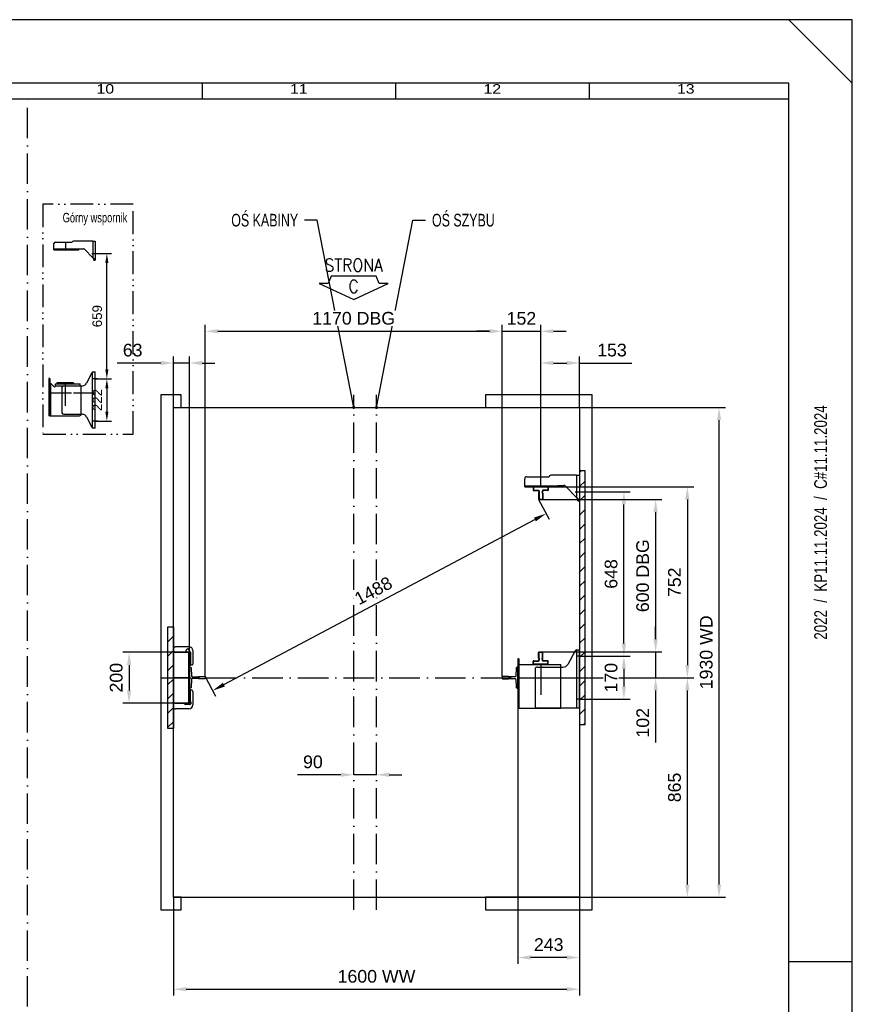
# Model space of a CAD drawing. Header units: millimetres. Extents: x 0 to 16885, y 0 to 7425.
# Tile 6 of 7: x 7219 to 10500, y 3545 to 7425. Entities that reach past the tile are written whole.
import ezdxf
from ezdxf.enums import TextEntityAlignment as Align

# ---------------------------------------------------------------- set-up
doc = ezdxf.new("R2010")
doc.units = ezdxf.units.MM
doc.header["$LTSCALE"] = 10
doc.header["$PDSIZE"] = -3
doc.linetypes.add('ACAD_ISO10W100', pattern=[18, 12, -3, 0, -3])
doc.linetypes.add('ACAD_ISO12W100', pattern=[21, 12, -3, 0, -3, 0, -3])
doc.layers.add('Centerline', color=1, linetype='ACAD_ISO10W100', lineweight=25)
for name, color, linetype in [('CONT_25', 1, 'Continuous'), ('CONT_35', 2, 'Continuous'), ('CONT_50', 5, 'Continuous'), ('CONT_70', 4, 'Continuous'), ('DASHD_25', 1, 'ACAD_ISO10W100'), ('DASHDD_25', 1, 'ACAD_ISO12W100'), ('DIM_35', 7, 'Continuous'), ('Fixings', 25, 'Continuous'), ('Guiderails', 30, 'Continuous'), ('HATCH_35', 2, 'Continuous'), ('SHEET', 1, 'Continuous'), ('TEXT_35', 2, 'Continuous')]:
    doc.layers.add(name, color=color, linetype=linetype)
doc.styles.add('Arial', font='arial.ttf')
doc.styles.add('ROMANS', font='romans.shx', dxfattribs={"width": 0.9})
doc.styles.get("Standard").update_dxf_attribs({"font": 'arial.ttf'})
doc.styles.add('Text0.7_Arial', font='arial.ttf', dxfattribs={"width": 0.7})
doc.dimstyles.new('KONE_mm', dxfattribs={"dimscale": 25, "dimtxt": 2, "dimasz": 2, "dimexe": 1, "dimexo": 0, "dimgap": 1, "dimtad": 1, "dimdec": 0, "dimrnd": 0.01, "dimzin": 0, "dimdsep": 46, "dimtxsty": 'Arial', "dimsah": 1, "dimcen": 0, "dimclrd": 256, "dimclre": 256, "dimclrt": 256, "dimadec": 1, "dimazin": 2, "dimtfac": 1, "dimtdec": 0, "dimtmove": 0, "dimatfit": 3, "dimfxl": 1, "dimtolj": 1, "dimtzin": 0, "dimarcsym": 0})

# ---------------------------------------------------------------- blocks, each defined once
blk = doc.blocks.new('Border')
at = {"layer": 'CONT_50', "linetype": 'Continuous'}
blk.add_line((420, 148.5), (410, 148.5), dxfattribs=at)
blk.add_lwpolyline([(410, 10), (410, 287), (10, 287), (10, 10)], close=True, dxfattribs=at)
at = {"layer": 'SHEET', "linetype": 'Continuous'}
for p, q in [((420, 287), (410, 297)), ((317.5, 287), (317.5, 284.5)), ((348, 287), (348, 284.5)), ((378.5, 287), (378.5, 284.5)), ((410, 284.5), (12.5, 284.5))]:
    blk.add_line(p, q, dxfattribs=at)
blk.add_lwpolyline([(420, 0), (420, 297), (0, 297), (0, 0)], close=True, dxfattribs=at)
at = {"layer": 'SHEET', "width": 1.190476}
for s, p in [('10', (302.25, 286.1)), ('11', (332.75, 286.1)), ('12', (363.25, 286.1)), ('13', (393.75, 286.1))]:
    blk.add_text(s, height=1.5, dxfattribs=at).set_placement(p, align=Align.MIDDLE)
blk = doc.blocks.new('*U748')
at = {"layer": 'Guiderails'}
for p, q in [((-647, 41.2), (-644, 41.2)), ((-647, -41.2), (-647, 41.2)), ((647, 41.2), (644, 41.2)), ((647, -41.2), (647, 41.2)), ((-641, 38.4), (-639, 6.3)), ((-636, 3.5), (-611.4, 3.5)), ((-611.4, 3.5), (-610.4, 4.5)), ((-610.4, 4.5), (-586, 4.5)), ((-586, 4.5), (-585, 3.5)), ((-585, 3.5), (-585, -3.5)), ((586, 4.5), (585, 3.5)), ((585, 3.5), (585, -3.5)), ((610.4, 4.5), (586, 4.5)), ((611.4, 3.5), (610.4, 4.5)), ((636, 3.5), (611.4, 3.5)), ((641, 38.4), (639, 6.3)), ((-639, -6.3), (-641, -38.4)), ((-611.4, -3.5), (-636, -3.5)), ((-610.4, -4.5), (-611.4, -3.5)), ((-586, -4.5), (-610.4, -4.5)), ((-585, -3.5), (-586, -4.5)), ((585, -3.5), (586, -4.5)), ((586, -4.5), (610.4, -4.5)), ((610.4, -4.5), (611.4, -3.5)), ((611.4, -3.5), (636, -3.5)), ((639, -6.3), (641, -38.4)), ((-644, -41.2), (-647, -41.2)), ((644, -41.2), (647, -41.2))]:
    blk.add_line(p, q, dxfattribs=at)
for centre, start, end in [((-644, 38.2), 3.5627, 90), ((644, 38.2), 90, 176.4373), ((-636, 6.5), 183.5627, 270), ((636, 6.5), 270, 356.4373), ((-644, -38.2), 270, 356.4373), ((-636, -6.5), 90, 176.4373), ((636, -6.5), 3.5627, 90), ((644, -38.2), 183.5627, 270)]:
    blk.add_arc(centre, 3, start, end, dxfattribs=at)
blk = doc.blocks.new('*U831')
at = {"layer": 'Guiderails'}
for p, q in [((-350, 27.5), (-350, -27.5)), ((-348.5, 27.5), (-348.5, -27.5)), ((-347.5, 30), (-337.5, 30)), ((-347.5, 28.5), (-337.5, 28.5)), ((-336.5, 27.5), (-336.5, 9)), ((-335, 27.5), (-335, 9)), ((-334, 8), (-332.4, 8)), ((-334, 6.5), (-332.4, 6.5)), ((-331.7, 6.2), (-330.8, 5.2)), ((-330.7, 7.3), (-329.7, 6.3)), ((-328.3, 6.3), (-327.3, 7.3)), ((-327.2, 5.2), (-326.3, 6.2)), ((-325.6, 8), (-302.5, 8)), ((-325.6, 6.5), (-302.5, 6.5)), ((-301.5, -5.5), (-301.5, 5.5)), ((-300, -5.5), (-300, 5.5)), ((300, -5.5), (300, 5.5)), ((301.5, -5.5), (301.5, 5.5)), ((325.6, 8), (302.5, 8)), ((325.6, 6.5), (302.5, 6.5)), ((327.2, 5.2), (326.3, 6.2)), ((328.3, 6.3), (327.3, 7.3)), ((330.7, 7.3), (329.7, 6.3)), ((331.7, 6.2), (330.8, 5.2)), ((334, 8), (332.4, 8)), ((334, 6.5), (332.4, 6.5)), ((335, 27.5), (335, 9)), ((336.5, 27.5), (336.5, 9)), ((347.5, 30), (337.5, 30)), ((347.5, 28.5), (337.5, 28.5)), ((348.5, 27.5), (348.5, -27.5)), ((350, 27.5), (350, -27.5)), ((-347.5, -28.5), (-337.5, -28.5)), ((-347.5, -30), (-337.5, -30)), ((-336.5, -27.5), (-336.5, -9)), ((-335, -27.5), (-335, -9)), ((-334, -6.5), (-332.4, -6.5)), ((-334, -8), (-332.4, -8)), ((-331.7, -6.2), (-330.8, -5.2)), ((-330.7, -7.3), (-329.7, -6.3)), ((-328.3, -6.3), (-327.3, -7.3)), ((-327.2, -5.2), (-326.3, -6.2)), ((-325.6, -6.5), (-302.5, -6.5)), ((-325.6, -8), (-302.5, -8)), ((325.6, -6.5), (302.5, -6.5)), ((325.6, -8), (302.5, -8)), ((327.2, -5.2), (326.3, -6.2)), ((328.3, -6.3), (327.3, -7.3)), ((330.7, -7.3), (329.7, -6.3)), ((331.7, -6.2), (330.8, -5.2)), ((334, -6.5), (332.4, -6.5)), ((334, -8), (332.4, -8)), ((335, -27.5), (335, -9)), ((336.5, -27.5), (336.5, -9)), ((347.5, -28.5), (337.5, -28.5)), ((347.5, -30), (337.5, -30))]:
    blk.add_line(p, q, dxfattribs=at)
for centre, radius, start, end in [((-347.5, 27.5), 2.5, 90, 180), ((-347.5, 27.5), 1, 90, 180.0055), ((-337.5, 27.5), 2.5, 0, 90), ((-337.5, 27.5), 1, 360, 90), ((-334, 9), 2.5, 180, 270), ((-334, 9), 1, 180, 270), ((-332.4, 5.5), 2.5, 45, 90), ((-332.4, 5.5), 1, 45, 90), ((-329, 7), 2.5, 225, 315), ((-329, 7), 1, 225, 315), ((-325.6, 5.5), 2.5, 90, 135), ((-325.6, 5.5), 1, 90, 135), ((-302.5, 5.5), 2.5, 0, 90), ((-302.5, 5.5), 1, 0, 90), ((302.5, 5.5), 2.5, 90, 180), ((302.5, 5.5), 1, 90, 180), ((325.6, 5.5), 2.5, 45, 90), ((325.6, 5.5), 1, 45, 90), ((329, 7), 2.5, 225, 315), ((329, 7), 1, 225, 315), ((332.4, 5.5), 2.5, 90, 135), ((332.4, 5.5), 1, 90, 135), ((334, 9), 2.5, 270, 360), ((334, 9), 1, 270, 360), ((337.5, 27.5), 2.5, 90, 180), ((337.5, 27.5), 1, 90, 180), ((347.5, 27.5), 2.5, 360, 90), ((347.5, 27.5), 1, 359.9945, 90), ((-347.5, -27.5), 2.5, 180, 270), ((-347.5, -27.5), 1, 180, 270), ((-337.5, -27.5), 2.5, 270, 360), ((-337.5, -27.5), 1, 270, 0), ((-334, -9), 2.5, 90, 180), ((-334, -9), 1, 90, 180), ((-332.4, -5.5), 1, 270, 315), ((-332.4, -5.5), 2.5, 270, 315), ((-329, -7), 2.5, 45, 135), ((-329, -7), 1, 45, 135), ((-325.6, -5.5), 2.5, 225, 270), ((-325.6, -5.5), 1, 225, 270), ((-302.5, -5.5), 2.5, 270, 0), ((-302.5, -5.5), 1, 270, 0), ((302.5, -5.5), 2.5, 180, 270), ((302.5, -5.5), 1, 180, 270), ((325.6, -5.5), 1, 270, 315), ((325.6, -5.5), 2.5, 270, 315), ((329, -7), 2.5, 45, 135), ((329, -7), 1, 45, 135), ((332.4, -5.5), 2.5, 225, 270), ((332.4, -5.5), 1, 225, 270), ((334, -9), 2.5, 0, 90), ((334, -9), 1, 0, 90), ((337.5, -27.5), 2.5, 180, 270), ((337.5, -27.5), 1, 180, 270), ((347.5, -27.5), 2.5, 270, 360), ((347.5, -27.5), 1, 270, 360)]:
    blk.add_arc(centre, radius, start, end, dxfattribs=at)
blk = doc.blocks.new('*U833')
at = {"layer": 'Centerline'}
for p, q in [((63, 100), (0, 100)), ((63, 0), (0, 0)), ((63, -100), (0, -100))]:
    blk.add_line(p, q, dxfattribs=at)
at = {"layer": 'Fixings'}
for p, q in [((0, 122), (0, 95)), ((0, 122), (8, 122)), ((61, 122), (8, 122)), ((0, 95), (0, -95)), ((5, 100), (63, 100)), ((49.5, 100), (49.5, 107)), ((59, 100), (59, -100)), ((62.5, 107), (62.5, 100)), ((63, 100), (63, -100)), ((67.2, 100), (63.1, 100)), ((67.1, 100), (67.1, 49.7)), ((76, 107), (76, 54)), ((73.5, 49.7), (63, 49.7)), ((73.5, -49.7), (63, -49.7)), ((67.2, -100), (67.2, -49.7)), ((76, -54), (76, -107)), ((0, -95), (0, -122)), ((5, -100), (63, -100)), ((63.5, -106), (48.5, -106)), ((67.2, -100), (63.1, -100)), ((0, -122), (8, -122)), ((61, -122), (8, -122))]:
    blk.add_line(p, q, dxfattribs=at)
for centre, radius, start, end in [((61, 107), 15, 0, 90), ((5, 95), 5, 90, 180), ((56, 107), 6.5, 0, 180), ((71, 54), 5, 300, 0), ((71, -54), 5, 0, 60), ((5, -95), 5, 180, 270), ((48.5, -99.5), 6.5, 184.4435, 270), ((61, -107), 15, 270, 0), ((63.5, -99.5), 6.5, 270, 54.5335)]:
    blk.add_arc(centre, radius, start, end, dxfattribs=at)
blk = doc.blocks.new('*U835')
at = {"layer": 'Centerline'}
for p, q in [((10.9, 85), (-11, 85)), ((-153, 52), (-153, -120)), ((-243, 0), (-73, 0)), ((-144, 0), (5.5, 0)), ((10.9, -85), (-11, -85))]:
    blk.add_line(p, q, dxfattribs=at)
at = {"layer": 'Fixings'}
for p, q in [((-17.3, 105.8), (-46.3, 52.4)), ((-11, -120), (-11, 110)), ((-10.2, 110), (0, 110)), ((0, -120), (0, 110)), ((-243, 74), (-243, 2)), ((-239, 74), (-243, 74)), ((-239, 74), (-239, 2)), ((-239, 52), (-104, 52)), ((-167, 42), (-63.9, 42)), ((-104, 52), (-81.5, 52)), ((-81.5, 52), (-73, 52)), ((-73, -120), (-73, 52)), ((-243, -2), (-243, 2)), ((-239, -2), (-239, 2)), ((-175, 34), (-175, -112)), ((-243, 0), (-239, 0)), ((-243, -2), (-243, -120)), ((-239, -2), (-239, -120)), ((-239, -120), (-243, -120)), ((-239, -120), (-234, -120)), ((-234, -120), (-73, -120)), ((-11, -120), (-167, -120)), ((0, -120), (-11, -120))]:
    blk.add_line(p, q, dxfattribs=at)
for centre, radius, start, end in [((-10.2, 102), 8, 95.4128, 151.4486), ((-10.2, 102), 8, 90, 95.4128), ((-167, 34), 8, 90, 180), ((-139, 43), 5, 180, 191.6279), ((-63.9, 62), 20, 270, 331.4486), ((-167, -112), 8, 180, 270)]:
    blk.add_arc(centre, radius, start, end, dxfattribs=at)
blk = doc.blocks.new('*U837')
at = {"color": 1, "linetype": 'ACAD_ISO10W100'}
blk.add_lwpolyline([(-16.8, -19.5), (16.8, -19.5)], dxfattribs=at)
at = {"layer": 'Centerline'}
blk.add_line((-153, 0), (-153, 40), dxfattribs=at)
at = {"layer": 'Fixings'}
for p, q in [((-208, 40), (-120.6, 40)), ((-12, 45.5), (-113, 45.5)), ((-12, 45.5), (0, 45.5)), ((-12, 45.5), (-12, -42.1)), ((0, 45.5), (0, -54.5)), ((-216, 0), (-216, 32)), ((-216, 4), (-85.2, 4)), ((-216, 0), (-85.2, 0)), ((-85.2, 0), (-85.2, 5.5)), ((-85.2, 5.5), (-61.4, 5.5)), ((-12, -42.1), (-55.6, 3.1)), ((-6, -54.5), (-6, -53.9)), ((-6, -54.5), (0, -54.5))]:
    blk.add_line(p, q, dxfattribs=at)
for centre, start, end in [((-208, 32), 90, 180), ((-113, 37.5), 90, 161.7791), ((-61.4, -2.5), 44.029, 90)]:
    blk.add_arc(centre, 8, start, end, dxfattribs=at)
for points, knots in [([(-12, -42.1), (-10.8, -43.7), (-8.5, -46.8), (-6.8, -50.3), (-6.4, -52.1)], [0, 0, 0, 0, 0.526312, 1, 1, 1, 1]), ([(-12, -42.1), (-10.8, -42.9), (-8.5, -44.5), (-5.2, -46.9), (-2.6, -49.3), (-1.2, -51.2), (-0.7, -52.1)], [0, 0, 0, 0, 0.288679, 0.559667, 0.798827, 1, 1, 1, 1]), ([(-6, -53.9), (-6, -53.7), (-6.1, -53), (-6.3, -52.4), (-6.4, -52.1)], [0, 0, 0, 0, 0.431526, 1, 1, 1, 1]), ([(-0.7, -52.1), (-0.6, -52.4), (-0.3, -52.9), (-0.1, -53.5), (0, -53.8), (0, -53.9)], [0, 0, 0, 0, 0.594759, 0.822486, 1, 1, 1, 1])]:
    blk.add_open_spline(points, degree=3, knots=knots, dxfattribs=at)
blk = doc.blocks.new('SH_Walls0')
at = {"layer": 'HATCH_35'}
h = blk.add_hatch(dxfattribs=at)
h.set_pattern_fill('ANSI31', color=256, scale=12.5)
h.set_pattern_definition([(45, (0, -865), (-28.0633, 28.0633), [])])
h.paths.add_polyline_path([(-710, -200), (-732, -200), (-732, 200), (-710, 200)])
h.paths.add_polyline_path([(890, -185), (912, -185), (912, 815), (890, 815)])
at = {"layer": 'CONT_70'}
for p, q in [((-710, 1065), (890, 1065)), ((-680, 1065), (520, 1065)), ((-710, -865), (890, -865)), ((-680, -865), (520, -865))]:
    blk.add_line(p, q, dxfattribs=at)
for points in [[(-760, -915), (-680, -915), (-680, -865), (-710, -865), (-710, 1065), (-710, 1065), (-710, 1065), (-680, 1065), (-680, 1115)], [(-680, 1115), (-760, 1115), (-760, -915)], [(520, 1115), (520, 1065), (890, 1065), (890, 1065), (890, 1065), (890, -865), (520, -865), (520, -915), (890, -915), (940, -915), (940, 1115), (520, 1115)]]:
    blk.add_lwpolyline(points, dxfattribs=at)
for points in [[(890, -185), (912, -185), (912, 815), (890, 815)], [(-710, -200), (-732, -200), (-732, 200), (-710, 200)]]:
    blk.add_lwpolyline(points, close=True, dxfattribs=at)
at = {"layer": 'DASHD_25'}
for p, q in [((0, -915), (0, 1115)), ((90, -915), (90, 1115)), ((-760, 0), (940, 0))]:
    blk.add_line(p, q, dxfattribs=at)
blk = doc.blocks.new('SideC_Arrow_A3')
at = {"layer": 'CONT_25'}
blk.add_lwpolyline([(5.43, 2.55), (4.02, 2.55), (3.57, 3.71), (-3.57, 3.71), (-4.02, 2.55), (-5.43, 2.55), (0, 0)], close=True, dxfattribs=at)
at = {"layer": 'CONT_35', "style": 'ROMANS', "width": 0.9}
for tag, p in [('?', (0, 5.43)), ('#', (0, 2.07))]:
    blk.add_attdef(tag, text='', height=2, dxfattribs=at).set_placement(p, align=Align.MIDDLE)
blk = doc.blocks.new('*D931')
at = {"layer": 'Defpoints', "color": 0, "transparency": 16777216}
for p in [(9425, 5897.3), (9975, 5897.3), (9425, 3967.3)]:
    blk.add_point(p, dxfattribs=at)
at = {"layer": 'DIM_35', "lineweight": -2, "transparency": 16777216}
for p, q in [((9425, 5897.3), (10000, 5897.3)), ((9975, 4017.3), (9975, 5847.3)), ((9425, 3967.3), (10000, 3967.3))]:
    blk.add_line(p, q, dxfattribs=at)
at = {"layer": 'DIM_35', "transparency": 16777216}
for points in [[(9966.7, 5847.3), (9983.3, 5847.3), (9975, 5897.3)], [(9966.7, 4017.3), (9983.3, 4017.3), (9975, 3967.3)]]:
    blk.add_solid(points, dxfattribs=at)
at = {"layer": 'DIM_35', "transparency": 16777216, "insert": (9924.5, 4932.3), "char_height": 50, "attachment_point": 5, "rotation": 90, "style": 'Arial', "bg_fill": 3, "box_fill_scale": 1.1, "bg_fill_color": 256, "bg_fill_true_color": 13158600, "bg_fill_transparency": 0}
blk.add_mtext('\\A1;1930 WD', dxfattribs=at)
blk = doc.blocks.new('_DotSmall')
at = {"color": 0, "linetype": 'ByBlock', "const_width": 0.5}
blk.add_lwpolyline([(-0.0625, 0, 1), (0.0625, 0, 1)], format="xyb", close=True, dxfattribs=at)
blk = doc.blocks.new('*D932')
at = {"layer": 'Defpoints', "color": 0, "transparency": 16777216}
for p in [(9272, 5584.3), (9475, 4832.3), (9850, 4832.3)]:
    blk.add_point(p, dxfattribs=at)
at = {"layer": 'DIM_35', "lineweight": -2, "transparency": 16777216}
for p, q in [((9272, 5584.3), (9875, 5584.3)), ((9850, 5534.3), (9850, 4882.3)), ((9475, 4832.3), (9875, 4832.3))]:
    blk.add_line(p, q, dxfattribs=at)
at = {"layer": 'DIM_35', "transparency": 16777216}
for points in [[(9841.7, 5534.3), (9858.3, 5534.3), (9850, 5584.3)], [(9841.7, 4882.3), (9858.3, 4882.3), (9850, 4832.3)]]:
    blk.add_solid(points, dxfattribs=at)
at = {"layer": 'DIM_35', "transparency": 16777216, "insert": (9799.5, 5208.3), "char_height": 50, "attachment_point": 5, "rotation": 90, "style": 'Arial', "bg_fill": 3, "box_fill_scale": 1.1, "bg_fill_color": 256, "bg_fill_true_color": 13158600, "bg_fill_transparency": 0}
blk.add_mtext('\\A1;752', dxfattribs=at)
blk = doc.blocks.new('*D933')
at = {"layer": 'Defpoints', "color": 0, "transparency": 16777216}
for p in [(9475, 4832.3), (9850, 4832.3), (9425, 3967.3)]:
    blk.add_point(p, dxfattribs=at)
at = {"layer": 'DIM_35', "lineweight": -2, "transparency": 16777216}
for p, q in [((9475, 4832.3), (9875, 4832.3)), ((9850, 4017.3), (9850, 4782.3)), ((9425, 3967.3), (9875, 3967.3))]:
    blk.add_line(p, q, dxfattribs=at)
at = {"layer": 'DIM_35', "transparency": 16777216}
for points in [[(9841.7, 4782.3), (9858.3, 4782.3), (9850, 4832.3)], [(9841.7, 4017.3), (9858.3, 4017.3), (9850, 3967.3)]]:
    blk.add_solid(points, dxfattribs=at)
at = {"layer": 'DIM_35', "transparency": 16777216, "insert": (9799.5, 4399.8), "char_height": 50, "attachment_point": 5, "rotation": 90, "style": 'Arial', "bg_fill": 3, "box_fill_scale": 1.1, "bg_fill_color": 256, "bg_fill_true_color": 13158600, "bg_fill_transparency": 0}
blk.add_mtext('\\A1;865', dxfattribs=at)
blk = doc.blocks.new('*D934')
at = {"layer": 'Defpoints', "color": 0, "transparency": 16777216}
for p in [(9272, 4934.3), (9475, 4832.3), (9725, 4832.3)]:
    blk.add_point(p, dxfattribs=at)
at = {"layer": 'DIM_35', "lineweight": -2, "transparency": 16777216}
for p, q in [((9725, 4984.3), (9725, 5034.3)), ((9272, 4934.3), (9750, 4934.3)), ((9725, 4934.3), (9725, 4832.3)), ((9475, 4832.3), (9750, 4832.3)), ((9725, 4782.3), (9725, 4577.1))]:
    blk.add_line(p, q, dxfattribs=at)
at = {"layer": 'DIM_35', "transparency": 16777216}
for points in [[(9716.7, 4984.3), (9733.3, 4984.3), (9725, 4934.3)], [(9716.7, 4782.3), (9733.3, 4782.3), (9725, 4832.3)]]:
    blk.add_solid(points, dxfattribs=at)
at = {"layer": 'DIM_35', "transparency": 16777216, "insert": (9674.5, 4654.7), "char_height": 50, "attachment_point": 5, "rotation": 90, "style": 'Arial', "bg_fill": 3, "box_fill_scale": 1.1, "bg_fill_color": 256, "bg_fill_true_color": 13158600, "bg_fill_transparency": 0}
blk.add_mtext('\\A1;102', dxfattribs=at)
blk = doc.blocks.new('*D935')
at = {"layer": 'Defpoints', "color": 0, "transparency": 16777216}
for p in [(9272, 5534.3), (9272, 4934.3), (9725, 4934.3)]:
    blk.add_point(p, dxfattribs=at)
at = {"layer": 'DIM_35', "lineweight": -2, "transparency": 16777216}
for p, q in [((9272, 5534.3), (9750, 5534.3)), ((9725, 5484.3), (9725, 4984.3)), ((9272, 4934.3), (9750, 4934.3))]:
    blk.add_line(p, q, dxfattribs=at)
at = {"layer": 'DIM_35', "transparency": 16777216}
for points in [[(9716.7, 5484.3), (9733.3, 5484.3), (9725, 5534.3)], [(9716.7, 4984.3), (9733.3, 4984.3), (9725, 4934.3)]]:
    blk.add_solid(points, dxfattribs=at)
at = {"layer": 'DIM_35', "transparency": 16777216, "insert": (9674.1, 5234.3), "char_height": 50, "attachment_point": 5, "rotation": 90, "style": 'Arial', "bg_fill": 3, "box_fill_scale": 1.1, "bg_fill_color": 256, "bg_fill_true_color": 13158600, "bg_fill_transparency": 0}
blk.add_mtext('\\A1;600 DBG', dxfattribs=at)
blk = doc.blocks.new('*D936')
at = {"layer": 'Defpoints', "color": 0, "transparency": 16777216}
for p in [(9425, 5564.8), (9600, 5564.8), (9425, 4917.3)]:
    blk.add_point(p, dxfattribs=at)
at = {"layer": 'DIM_35', "lineweight": -2, "transparency": 16777216}
for p, q in [((9425, 5564.8), (9625, 5564.8)), ((9600, 4967.3), (9600, 5514.8)), ((9425, 4917.3), (9625, 4917.3))]:
    blk.add_line(p, q, dxfattribs=at)
at = {"layer": 'DIM_35', "transparency": 16777216}
for points in [[(9591.7, 5514.8), (9608.3, 5514.8), (9600, 5564.8)], [(9591.7, 4967.3), (9608.3, 4967.3), (9600, 4917.3)]]:
    blk.add_solid(points, dxfattribs=at)
at = {"layer": 'DIM_35', "transparency": 16777216, "insert": (9549.5, 5241.1), "char_height": 50, "attachment_point": 5, "rotation": 90, "style": 'Arial', "bg_fill": 3, "box_fill_scale": 1.1, "bg_fill_color": 256, "bg_fill_true_color": 13158600, "bg_fill_transparency": 0}
blk.add_mtext('\\A1;648', dxfattribs=at)
blk = doc.blocks.new('*D937')
at = {"layer": 'Defpoints', "color": 0, "transparency": 16777216}
for p in [(9425, 4917.3), (9425, 4747.3), (9600, 4747.3)]:
    blk.add_point(p, dxfattribs=at)
at = {"layer": 'DIM_35', "lineweight": -2, "transparency": 16777216}
for p, q in [((9425, 4917.3), (9625, 4917.3)), ((9600, 4867.3), (9600, 4797.3)), ((9425, 4747.3), (9625, 4747.3))]:
    blk.add_line(p, q, dxfattribs=at)
at = {"layer": 'DIM_35', "transparency": 16777216}
for points in [[(9591.7, 4867.3), (9608.3, 4867.3), (9600, 4917.3)], [(9591.7, 4797.3), (9608.3, 4797.3), (9600, 4747.3)]]:
    blk.add_solid(points, dxfattribs=at)
at = {"layer": 'DIM_35', "transparency": 16777216, "insert": (9549.5, 4832.3), "char_height": 50, "attachment_point": 5, "rotation": 90, "style": 'Arial', "bg_fill": 3, "box_fill_scale": 1.1, "bg_fill_color": 256, "bg_fill_true_color": 13158600, "bg_fill_transparency": 0}
blk.add_mtext('\\A1;170', dxfattribs=at)
blk = doc.blocks.new('*D938')
at = {"layer": 'Defpoints', "color": 0, "transparency": 16777216}
for p in [(7825, 4932.3), (7650, 4732.3), (7825, 4732.3)]:
    blk.add_point(p, dxfattribs=at)
at = {"layer": 'DIM_35', "lineweight": -2, "transparency": 16777216}
for p, q in [((7825, 4932.3), (7625, 4932.3)), ((7650, 4882.3), (7650, 4782.3)), ((7825, 4732.3), (7625, 4732.3))]:
    blk.add_line(p, q, dxfattribs=at)
at = {"layer": 'DIM_35', "transparency": 16777216}
for points in [[(7641.7, 4882.3), (7658.3, 4882.3), (7650, 4932.3)], [(7641.7, 4782.3), (7658.3, 4782.3), (7650, 4732.3)]]:
    blk.add_solid(points, dxfattribs=at)
at = {"layer": 'DIM_35', "transparency": 16777216, "insert": (7599.5, 4832.3), "char_height": 50, "attachment_point": 5, "rotation": 90, "style": 'Arial', "bg_fill": 3, "box_fill_scale": 1.1, "bg_fill_color": 256, "bg_fill_true_color": 13158600, "bg_fill_transparency": 0}
blk.add_mtext('\\A1;200', dxfattribs=at)
blk = doc.blocks.new('*D939')
at = {"layer": 'Defpoints', "color": 0, "transparency": 16777216}
for p in [(9120, 6197.3), (7950, 4836.8), (9120, 4836.8)]:
    blk.add_point(p, dxfattribs=at)
at = {"layer": 'DIM_35', "lineweight": -2, "transparency": 16777216}
for p, q in [((7950, 4836.8), (7950, 6222.3)), ((9120, 4836.8), (9120, 6222.3)), ((8000, 6197.3), (9070, 6197.3))]:
    blk.add_line(p, q, dxfattribs=at)
at = {"layer": 'DIM_35', "transparency": 16777216}
for points in [[(8000, 6205.7), (8000, 6189), (7950, 6197.3)], [(9070, 6205.7), (9070, 6189), (9120, 6197.3)]]:
    blk.add_solid(points, dxfattribs=at)
at = {"layer": 'DIM_35', "transparency": 16777216, "insert": (8535, 6248.2), "char_height": 50, "attachment_point": 5, "style": 'Arial', "bg_fill": 3, "box_fill_scale": 1.1, "bg_fill_color": 256, "bg_fill_true_color": 13158600, "bg_fill_transparency": 0}
blk.add_mtext('\\A1;1170 DBG', dxfattribs=at)
blk = doc.blocks.new('*D940')
at = {"layer": 'Defpoints', "color": 0, "transparency": 16777216}
for p in [(9272, 6197.3), (9272, 5584.3), (9120, 4836.8)]:
    blk.add_point(p, dxfattribs=at)
at = {"layer": 'DIM_35', "lineweight": -2, "transparency": 16777216}
for p, q in [((9120, 4836.8), (9120, 6222.3)), ((9272, 5584.3), (9272, 6222.3)), ((9070, 6197.3), (9020, 6197.3)), ((9120, 6197.3), (9272, 6197.3)), ((9322, 6197.3), (9372, 6197.3))]:
    blk.add_line(p, q, dxfattribs=at)
at = {"layer": 'DIM_35', "transparency": 16777216}
for points in [[(9070, 6205.7), (9070, 6189), (9120, 6197.3)], [(9322, 6205.7), (9322, 6189), (9272, 6197.3)]]:
    blk.add_solid(points, dxfattribs=at)
at = {"layer": 'DIM_35', "transparency": 16777216, "insert": (9196, 6247.9), "char_height": 50, "attachment_point": 5, "style": 'Arial', "bg_fill": 3, "box_fill_scale": 1.1, "bg_fill_color": 256, "bg_fill_true_color": 13158600, "bg_fill_transparency": 0}
blk.add_mtext('\\A1;152', dxfattribs=at)
blk = doc.blocks.new('*D941')
at = {"layer": 'Defpoints', "color": 0, "transparency": 16777216}
for p in [(7825, 6072.3), (7825, 5897.3), (7888, 4832.3)]:
    blk.add_point(p, dxfattribs=at)
at = {"layer": 'DIM_35', "lineweight": -2, "transparency": 16777216}
for p, q in [((7825, 5897.3), (7825, 6097.3)), ((7888, 4832.3), (7888, 6097.3)), ((7775, 6072.3), (7603.1, 6072.3)), ((7888, 6072.3), (7825, 6072.3)), ((7938, 6072.3), (7988, 6072.3))]:
    blk.add_line(p, q, dxfattribs=at)
at = {"layer": 'DIM_35', "transparency": 16777216}
for points in [[(7775, 6080.7), (7775, 6064), (7825, 6072.3)], [(7938, 6080.7), (7938, 6064), (7888, 6072.3)]]:
    blk.add_solid(points, dxfattribs=at)
at = {"layer": 'DIM_35', "transparency": 16777216, "insert": (7664.1, 6122.9), "char_height": 50, "attachment_point": 5, "style": 'Arial', "bg_fill": 3, "box_fill_scale": 1.1, "bg_fill_color": 256, "bg_fill_true_color": 13158600, "bg_fill_transparency": 0}
blk.add_mtext('\\A1;63', dxfattribs=at)
blk = doc.blocks.new('*D942')
at = {"layer": 'Defpoints', "color": 0, "transparency": 16777216}
for p in [(9425, 6072.3), (9425, 5897.3), (9272, 5584.3)]:
    blk.add_point(p, dxfattribs=at)
at = {"layer": 'DIM_35', "lineweight": -2, "transparency": 16777216}
for p, q in [((9272, 5584.3), (9272, 6097.3)), ((9425, 5897.3), (9425, 6097.3)), ((9322, 6072.3), (9375, 6072.3)), ((9425, 6072.3), (9630.8, 6072.3))]:
    blk.add_line(p, q, dxfattribs=at)
at = {"layer": 'DIM_35', "transparency": 16777216}
for points in [[(9322, 6080.7), (9322, 6064), (9272, 6072.3)], [(9375, 6080.7), (9375, 6064), (9425, 6072.3)]]:
    blk.add_solid(points, dxfattribs=at)
at = {"layer": 'DIM_35', "transparency": 16777216, "insert": (9552.9, 6122.9), "char_height": 50, "attachment_point": 5, "style": 'Arial', "bg_fill": 3, "box_fill_scale": 1.1, "bg_fill_color": 256, "bg_fill_true_color": 13158600, "bg_fill_transparency": 0}
blk.add_mtext('\\A1;153', dxfattribs=at)
blk = doc.blocks.new('*D943')
at = {"layer": 'Defpoints', "color": 0, "transparency": 16777216}
for p in [(7825, 3967.3), (9425, 3967.3), (9425, 3604.8)]:
    blk.add_point(p, dxfattribs=at)
at = {"layer": 'DIM_35', "lineweight": -2, "transparency": 16777216}
for p, q in [((7825, 3967.3), (7825, 3579.8)), ((9425, 3967.3), (9425, 3579.8)), ((7875, 3604.8), (9375, 3604.8))]:
    blk.add_line(p, q, dxfattribs=at)
at = {"layer": 'DIM_35', "transparency": 16777216}
for points in [[(7875, 3613.2), (7875, 3596.5), (7825, 3604.8)], [(9375, 3613.2), (9375, 3596.5), (9425, 3604.8)]]:
    blk.add_solid(points, dxfattribs=at)
at = {"layer": 'DIM_35', "transparency": 16777216, "insert": (8625, 3655.4), "char_height": 50, "attachment_point": 5, "style": 'Arial', "bg_fill": 3, "box_fill_scale": 1.1, "bg_fill_color": 256, "bg_fill_true_color": 13158600, "bg_fill_transparency": 0}
blk.add_mtext('\\A1;1600 WW', dxfattribs=at)
blk = doc.blocks.new('*D944')
at = {"layer": 'Defpoints', "color": 0, "transparency": 16777216}
for p in [(9182, 4832.3), (9425, 3967.3), (9182, 3729.8)]:
    blk.add_point(p, dxfattribs=at)
at = {"layer": 'DIM_35', "lineweight": -2, "transparency": 16777216}
for p, q in [((9182, 4832.3), (9182, 3704.8)), ((9425, 3967.3), (9425, 3704.8)), ((9375, 3729.8), (9232, 3729.8))]:
    blk.add_line(p, q, dxfattribs=at)
at = {"layer": 'DIM_35', "transparency": 16777216}
for points in [[(9232, 3738.2), (9232, 3721.5), (9182, 3729.8)], [(9375, 3738.2), (9375, 3721.5), (9425, 3729.8)]]:
    blk.add_solid(points, dxfattribs=at)
at = {"layer": 'DIM_35', "transparency": 16777216, "insert": (9303.5, 3780.4), "char_height": 50, "attachment_point": 5, "style": 'Arial', "bg_fill": 3, "box_fill_scale": 1.1, "bg_fill_color": 256, "bg_fill_true_color": 13158600, "bg_fill_transparency": 0}
blk.add_mtext('\\A1;243', dxfattribs=at)
blk = doc.blocks.new('*D945')
at = {"layer": 'Defpoints', "color": 0, "transparency": 16777216}
for p in [(9264, 5534.3), (9293.3, 5479.1), (7950, 4836.8)]:
    blk.add_point(p, dxfattribs=at)
at = {"layer": 'DIM_35', "lineweight": -2, "transparency": 16777216}
for p, q in [((9264, 5534.3), (9305, 5457.1)), ((8023.5, 4805.1), (9249.1, 5455.7)), ((7950, 4836.8), (7991, 4759.6))]:
    blk.add_line(p, q, dxfattribs=at)
at = {"layer": 'DIM_35', "transparency": 16777216}
for points in [[(9245.2, 5463.1), (9253, 5448.3), (9293.3, 5479.1)], [(8019.6, 4812.4), (8027.4, 4797.7), (7979.3, 4781.6)]]:
    blk.add_solid(points, dxfattribs=at)
at = {"layer": 'DIM_35', "transparency": 16777216, "insert": (8612.6, 5175), "char_height": 50, "attachment_point": 5, "rotation": 27.9603, "style": 'Arial', "bg_fill": 3, "box_fill_scale": 1.1, "bg_fill_color": 256, "bg_fill_true_color": 13158600, "bg_fill_transparency": 0}
blk.add_mtext('\\A1;1488', dxfattribs=at)
blk = doc.blocks.new('*D946')
at = {"layer": 'Defpoints', "color": 0, "transparency": 16777216}
for p in [(8535, 4449.8), (8535, 4449.8), (8625, 4449.8)]:
    blk.add_point(p, dxfattribs=at)
at = {"layer": 'DIM_35', "lineweight": -2, "transparency": 16777216}
for p, q in [((8535, 4449.8), (8535, 4474.8)), ((8625, 4449.8), (8625, 4474.8)), ((8485, 4449.8), (8313.5, 4449.8)), ((8625, 4449.8), (8535, 4449.8)), ((8675, 4449.8), (8725, 4449.8))]:
    blk.add_line(p, q, dxfattribs=at)
at = {"layer": 'DIM_35', "transparency": 16777216}
for points in [[(8485, 4458.2), (8485, 4441.5), (8535, 4449.8)], [(8675, 4458.2), (8675, 4441.5), (8625, 4449.8)]]:
    blk.add_solid(points, dxfattribs=at)
at = {"layer": 'DIM_35', "transparency": 16777216, "insert": (8374.3, 4500.4), "char_height": 50, "attachment_point": 5, "style": 'Arial', "bg_fill": 3, "box_fill_scale": 1.1, "bg_fill_color": 256, "bg_fill_true_color": 13158600, "bg_fill_transparency": 0}
blk.add_mtext('\\A1;90', dxfattribs=at)
blk = doc.blocks.new('*U858')
at = {"layer": 'Centerline'}
for p, q in [((-157, 52), (-157, -120)), ((13.1, 73.5), (-14, 73.5)), ((-243, 0), (-73, 0)), ((-113, 0), (0, 0)), ((13.1, -148.5), (-14, -148.5))]:
    blk.add_line(p, q, dxfattribs=at)
at = {"layer": 'Fixings'}
for p, q in [((-17.2, 105.6), (-44.4, 50.8)), ((-14, -184), (-14, 109)), ((-11, 109.9), (-11, 110)), ((-10, 110), (0, 110)), ((0, -185), (0, 110)), ((-243, 76), (-243, -120)), ((-238, 76), (-243, 76)), ((-238, 76), (-238, 2)), ((-112.5, 52), (-201.5, 52)), ((-201.5, 52), (-201.5, 48)), ((-112.5, 52), (-112.5, 48)), ((-243, 0), (-238, 0)), ((-233.1, 48), (-238, 48)), ((-238, -2), (-238, 2)), ((-232, 47.9), (-232, 48)), ((-232, -120), (-232, 47.9)), ((-216.5, 33.5), (-229.6, 46.5)), ((-208, 37), (-208, 48)), ((-208, 48), (-78, 48)), ((-208, 37), (-78, 37)), ((-174, 29.5), (-174, -104.5)), ((-166, 37.5), (-65.9, 37.5)), ((-78, 37), (-78, 48)), ((-78, 37), (-75.4, 34.4)), ((-73, -112.5), (-73, 28.7)), ((-238, -2), (-238, -120)), ((-238, -120), (-243, -120)), ((-238, -120), (-232, -120)), ((-232, -120), (-81, -120)), ((-166, -112.5), (-65.9, -112.5)), ((-44.4, -125.8), (-17.2, -180.6)), ((-11, -185), (-11, -184.9)), ((0, -185), (-10, -185))]:
    blk.add_line(p, q, dxfattribs=at)
for centre, radius, start, end in [((-10, 102), 8, 119.6661, 153.5932), ((-10, 102), 8, 90, 119.6661), ((-233.1, 43), 5, 76.7955, 90), ((-233.1, 43), 5, 45.0001, 76.7955), ((-213, 37), 5, 225, 0), ((-166, 29.5), 8, 90, 180), ((-80.1, 32), 5, 45, 90), ((-81, 28.7), 8, 0, 45), ((-65.9, 61.5), 24, 270, 333.5932), ((-166, -104.5), 8, 180, 270), ((-81, -112), 8, 270, 356.3517), ((-65.9, -136.5), 24, 26.4068, 90), ((-10, -177), 8, 206.4068, 240.3339), ((-10, -177), 8, 240.3339, 270)]:
    blk.add_arc(centre, radius, start, end, dxfattribs=at)
blk = doc.blocks.new('*D861')
at = {"layer": 'Defpoints', "color": 0, "transparency": 16777216}
for p in [(890, 938.5), (889.6, 716.5), (952.1, 716.5)]:
    blk.add_point(p, dxfattribs=at)
at = {"layer": 'DIM_35', "lineweight": -2, "transparency": 16777216}
for p, q in [((890, 938.5), (977.1, 938.5)), ((952.1, 888.5), (952.1, 766.5)), ((889.6, 716.5), (977.1, 716.5))]:
    blk.add_line(p, q, dxfattribs=at)
at = {"layer": 'DIM_35', "transparency": 16777216}
for points in [[(943.7, 888.5), (960.4, 888.5), (952.1, 938.5)], [(943.7, 766.5), (960.4, 766.5), (952.1, 716.5)]]:
    blk.add_solid(points, dxfattribs=at)
at = {"layer": 'DIM_35', "transparency": 16777216, "insert": (902, 827.5), "char_height": 50, "attachment_point": 5, "rotation": 90, "style": 'Arial'}
blk.add_mtext('\\A1;222', dxfattribs=at)
blk = doc.blocks.new('*D862')
at = {"layer": 'Defpoints', "color": 0, "transparency": 16777216}
for p in [(890, 1597.5), (952.1, 1597.5), (890, 938.5)]:
    blk.add_point(p, dxfattribs=at)
at = {"layer": 'DIM_35', "lineweight": -2, "transparency": 16777216}
for p, q in [((890, 1597.5), (977.1, 1597.5)), ((952.1, 988.5), (952.1, 1547.5)), ((890, 938.5), (977.1, 938.5))]:
    blk.add_line(p, q, dxfattribs=at)
at = {"layer": 'DIM_35', "transparency": 16777216}
for points in [[(943.7, 1547.5), (960.4, 1547.5), (952.1, 1597.5)], [(943.7, 988.5), (960.4, 988.5), (952.1, 938.5)]]:
    blk.add_solid(points, dxfattribs=at)
at = {"layer": 'DIM_35', "transparency": 16777216, "insert": (901.5, 1268), "char_height": 50, "attachment_point": 5, "rotation": 90, "style": 'Arial'}
blk.add_mtext('\\A1;659', dxfattribs=at)
blk = doc.blocks.new('T-0008158422_Detail_GuidePlacement_0')
at = {"layer": 'DASHDD_25'}
blk.add_lwpolyline([(-237.5, 0.5), (237.5, 0.5), (237.5, 1207.8), (-237.5, 1207.8)], close=True, dxfattribs=at)
for name, p in [('*U837', (36.8, 969.2)), ('*U858', (36.8, 217.2))]:
    blk.add_blockref(name, p)
at = {"layer": 'TEXT_35', "style": 'Text0.7_Arial', "width": 0.7}
blk.add_text('Górny wspornik', height=50, dxfattribs=at).set_placement((36.3, 1137.9), align=Align.MIDDLE_CENTER)
at = {"layer": 'DIM_35'}
for base, p2, picture, middle in [((98.8, 949.7), (36.8, 949.7), '*D862', (48.3, 620.2)), ((98.8, 68.7), (36.3, 68.7), '*D861', (48.7, 179.7))]:
    dim = blk.add_linear_dim(base=base, p1=(36.8, 290.7), p2=p2, angle=90, dimstyle='KONE_mm', override={"dimldrblk": 'DotSmall'}, dxfattribs=at)
    dim.commit()
    dim.dimension.update_dxf_attribs({"geometry": picture, "text_midpoint": middle, "insert": (-853.2, -647.8)})

msp = doc.modelspace()

# ---------------------------------------------------------------- linework, layer by layer
at = {"layer": 'CONT_70'}
for p, q in [((7825, 5897.3), (9425, 5897.3)), ((7825, 3967.3), (9425, 3967.3))]:
    msp.add_line(p, q, dxfattribs=at)
at = {"layer": 'DASHD_25'}
for p, q in [((7250, 1375), (7250, 7112.5)), ((8535, 3917.3), (8535, 5947.3)), ((8625, 3917.3), (8625, 5947.3)), ((7775, 4832.3), (9475, 4832.3))]:
    msp.add_line(p, q, dxfattribs=at)

# ---------------------------------------------------------------- block references
at = {"xscale": 25, "yscale": 25, "zscale": 25}
msp.add_blockref('SideC_Arrow_A3', (8535, 6322.3), dxfattribs=at).add_auto_attribs({'?': 'STRONA', '#': 'C'})
for name, p in [('SH_Walls0', (8535, 4832.3)), ('*U837', (9425, 5584.3)), ('*U833', (7825, 4832.3)), ('*U835', (9425, 4832.3)), ('*U748', (8535, 4832.3))]:
    msp.add_blockref(name, p)
at = {"rotation": 270}
msp.add_blockref('*U831', (9272, 5234.3), dxfattribs=at)
at = {"layer": 'SHEET', "xscale": 25, "yscale": 25, "zscale": 25}
msp.add_blockref('Border', (0, 0), dxfattribs=at)

# ---------------------------------------------------------------- texts
at = {"layer": 'SHEET', "linetype": 'Continuous', "style": 'Text0.7_Arial', "width": 0.75}
msp.add_text('2022  /  KP11.11.2024  /  C#11.11.2024', height=50, rotation=90, dxfattribs=at).set_placement((10375, 5443.8), align=Align.MIDDLE_CENTER)
at = {"layer": 'TEXT_35', "char_height": 50, "style": 'Text0.7_Arial'}
for s, insert, attachment_point in [('OŚ KABINY', (8316.2, 6634.8), 6), ('OŚ SZYBU', (8843.7, 6634.8), 4)]:
    msp.add_mtext(s, dxfattribs=dict(at, insert=insert, attachment_point=attachment_point))

# ---------------------------------------------------------------- leaders
at = {"layer": 'TEXT_35', "annotation_type": 0, "has_hookline": 1}
for points, hookline_direction, text_width in [([(8535, 5897.3), (8391.2, 6634.8), (8341.2, 6634.8)], 1, 260.8), ([(8625, 5897.3), (8768.7, 6634.8), (8818.7, 6634.8)], 0, 240.9)]:
    msp.add_leader(points, dimstyle='KONE_mm', override={"dimtad": 0, "dimldrblk": 'DotSmall'}, dxfattribs=dict(at, hookline_direction=hookline_direction, text_width=text_width))

# ---------------------------------------------------------------- next in the draw order: dimensions: what is measured, and where the dimension line sits
at = {"layer": 'DIM_35'}
dim = msp.add_linear_dim(base=(9120, 6197.3), p1=(7950, 4836.8), p2=(9120, 4836.8), text='<> DBG', dimstyle='KONE_mm', override={"dimldrblk": 'DotSmall', "dimtfill": 1}, dxfattribs=at)
dim.commit()
dim.dimension.update_dxf_attribs({"geometry": '*D939', "text_midpoint": (8535, 6248.2)})
dim = msp.add_linear_dim(base=(9975, 5897.3), p1=(9425, 3967.3), p2=(9425, 5897.3), angle=90, text='<> WD', dimstyle='KONE_mm', override={"dimldrblk": 'DotSmall', "dimtfill": 1}, dxfattribs=at)
dim.commit()
dim.dimension.update_dxf_attribs({"geometry": '*D931', "text_midpoint": (9924.5, 4932.3)})
dim = msp.add_linear_dim(base=(7650, 4732.3), p1=(7825, 4932.3), p2=(7825, 4732.3), angle=90, dimstyle='KONE_mm', override={"dimldrblk": 'DotSmall', "dimtfill": 1}, dxfattribs=at)
dim.commit()
dim.dimension.update_dxf_attribs({"geometry": '*D938', "text_midpoint": (7599.5, 4832.3)})
dim = msp.add_aligned_dim(p1=(8625, 4449.8), p2=(8535, 4449.8), distance=0, dimstyle='KONE_mm', override={"dimldrblk": 'DotSmall', "dimtfill": 1}, dxfattribs=at)
dim.commit()
dim.dimension.update_dxf_attribs({"geometry": '*D946', "text_midpoint": (8374.3, 4500.4)})

# ---------------------------------------------------------------- next in the draw order: dimensions: what is measured, and where the dimension line sits
dim = msp.add_linear_dim(base=(7825, 6072.3), p1=(7888, 4832.3), p2=(7825, 5897.3), dimstyle='KONE_mm', override={"dimldrblk": 'DotSmall', "dimtfill": 1}, dxfattribs=at)
dim.commit()
dim.dimension.update_dxf_attribs({"geometry": '*D941', "text_midpoint": (7664.1, 6122.9)})
dim = msp.add_linear_dim(base=(9850, 4832.3), p1=(9272, 5584.3), p2=(9475, 4832.3), angle=90, dimstyle='KONE_mm', override={"dimldrblk": 'DotSmall', "dimtfill": 1}, dxfattribs=at)
dim.commit()
dim.dimension.update_dxf_attribs({"geometry": '*D932', "text_midpoint": (9799.5, 5208.3)})

# ---------------------------------------------------------------- next in the draw order: block references
at = {"xscale": 0.75, "yscale": 0.75, "zscale": 0.75}
msp.add_blockref('T-0008158422_Detail_GuidePlacement_0', (7488.3, 5791.7), dxfattribs=at)

# ---------------------------------------------------------------- next in the draw order: dimensions: what is measured, and where the dimension line sits
at = {"layer": 'DIM_35'}
dim = msp.add_linear_dim(base=(9850, 4832.3), p1=(9425, 3967.3), p2=(9475, 4832.3), angle=90, dimstyle='KONE_mm', override={"dimldrblk": 'DotSmall', "dimtfill": 1}, dxfattribs=at)
dim.commit()
dim.dimension.update_dxf_attribs({"geometry": '*D933', "text_midpoint": (9799.5, 4399.8)})

# ---------------------------------------------------------------- next in the draw order: dimensions: what is measured, and where the dimension line sits
dim = msp.add_linear_dim(base=(9725, 4832.3), p1=(9272, 4934.3), p2=(9475, 4832.3), angle=90, dimstyle='KONE_mm', override={"dimldrblk": 'DotSmall', "dimtfill": 1}, dxfattribs=at)
dim.commit()
dim.dimension.update_dxf_attribs({"geometry": '*D934', "text_midpoint": (9674.5, 4654.7)})
dim = msp.add_linear_dim(base=(9425, 3604.8), p1=(7825, 3967.3), p2=(9425, 3967.3), text='<> WW', dimstyle='KONE_mm', override={"dimldrblk": 'DotSmall', "dimtfill": 1}, dxfattribs=at)
dim.commit()
dim.dimension.update_dxf_attribs({"geometry": '*D943', "text_midpoint": (8625, 3655.4)})

# ---------------------------------------------------------------- next in the draw order: dimensions: what is measured, and where the dimension line sits
dim = msp.add_linear_dim(base=(9725, 4934.3), p1=(9272, 5534.3), p2=(9272, 4934.3), angle=90, text='<> DBG', dimstyle='KONE_mm', override={"dimtix": 1, "dimldrblk": 'DotSmall', "dimtfill": 1}, dxfattribs=at)
dim.commit()
dim.dimension.update_dxf_attribs({"geometry": '*D935', "text_midpoint": (9674.1, 5234.3)})

# ---------------------------------------------------------------- next in the draw order: dimensions: what is measured, and where the dimension line sits
dim = msp.add_linear_dim(base=(9272, 6197.3), p1=(9120, 4836.8), p2=(9272, 5584.3), dimstyle='KONE_mm', override={"dimtix": 1, "dimldrblk": 'DotSmall', "dimtfill": 1}, dxfattribs=at)
dim.commit()
dim.dimension.update_dxf_attribs({"geometry": '*D940', "text_midpoint": (9196, 6247.9)})
dim = msp.add_linear_dim(base=(9600, 5564.8383736), p1=(9425, 4917.3383736), p2=(9425, 5564.8383736), angle=90, dimstyle='KONE_mm', override={"dimldrblk": 'DotSmall', "dimtfill": 1}, dxfattribs=at)
dim.commit()
dim.dimension.update_dxf_attribs({"geometry": '*D936', "text_midpoint": (9549.4713506, 5241.0883736)})

# ---------------------------------------------------------------- next in the draw order: dimensions: what is measured, and where the dimension line sits
dim = msp.add_linear_dim(base=(9425, 6072.3), p1=(9272, 5584.3), p2=(9425, 5897.3), dimstyle='KONE_mm', override={"dimldrblk": 'DotSmall', "dimtfill": 1}, dxfattribs=at)
dim.commit()
dim.dimension.update_dxf_attribs({"geometry": '*D942', "text_midpoint": (9552.9, 6122.9)})
dim = msp.add_linear_dim(base=(9600, 4747.3), p1=(9425, 4917.3), p2=(9425, 4747.3), angle=90, dimstyle='KONE_mm', override={"dimldrblk": 'DotSmall', "dimtfill": 1}, dxfattribs=at)
dim.commit()
dim.dimension.update_dxf_attribs({"geometry": '*D937', "text_midpoint": (9549.5, 4832.3)})

# ---------------------------------------------------------------- next in the draw order: dimensions: what is measured, and where the dimension line sits
dim = msp.add_linear_dim(base=(9182, 3729.8), p1=(9425, 3967.3), p2=(9182, 4832.3), dimstyle='KONE_mm', override={"dimldrblk": 'DotSmall', "dimtfill": 1}, dxfattribs=at)
dim.commit()
dim.dimension.update_dxf_attribs({"geometry": '*D944', "text_midpoint": (9303.5, 3780.4)})

# ---------------------------------------------------------------- next in the draw order: dimensions: what is measured, and where the dimension line sits
dim = msp.add_aligned_dim(p1=(7950, 4836.8), p2=(9264, 5534.3), distance=-62.5, dimstyle='KONE_mm', override={"dimldrblk": 'DotSmall', "dimtfill": 1}, dxfattribs=at)
dim.commit()
dim.dimension.update_dxf_attribs({"geometry": '*D945', "text_midpoint": (8612.6, 5175)})

doc.saveas('drawing.dxf')
